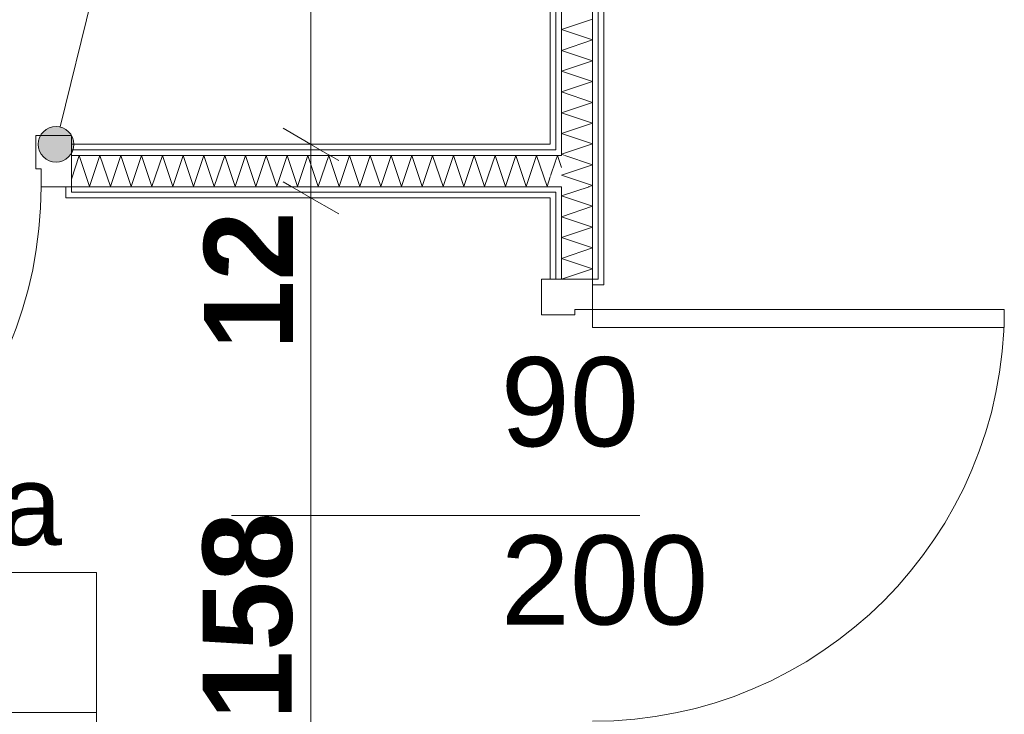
# Model space of a CAD drawing. Extents: x -7314 to 11761, y 144 to 9383.
# Tile 63 of 193: x 1204 to 1425, y 3851 to 4007. Entities that reach past the tile are written whole.
import ezdxf
from ezdxf.xclip import XClip

# ---------------------------------------------------------------- set-up
doc = ezdxf.new("R2010")
doc.units = 0
doc.header["$MEASUREMENT"] = 0
doc.header["$XCLIPFRAME"] = 0
doc.linetypes.add('Wipeout_Contour', pattern=[20000, 0, -20000])
for name, color, linetype in [('FORMA - Arch 01 - 220-A Ściany', 7, 'Continuous'), ('FORMA - Arch 02 - Strefy', 7, 'Continuous'), ('FORMA - Arch 04 - Wymiary i opisy ppoż', 7, 'Continuous'), ('FORMA - Arch 04 - Wymiary ogólne', 7, 'Continuous')]:
    doc.layers.add(name, color=color, linetype=linetype)
doc.styles.add('STYL_AUTOMATYCZNY_2', font='arial.ttf')
doc.styles.add('STYL_AUTOMATYCZNY_9', font='arial.ttf')
pattern_1 = [(0, (4185.3, -5972.398), (0, 7.5), [0, -7.5])]

# ---------------------------------------------------------------- blocks, each defined once
blk = doc.blocks.new('*X48')
at = {"layer": 'FORMA - Arch 01 - 220-A Ściany', "color": 7, "linetype": 'Continuous', "lineweight": 5, "ltscale": 0.025}
for p, q in [((1332.54, 4007.27), (1325.54, 4004.94)), ((1325.54, 4004.94), (1332.54, 4002.6)), ((1332.54, 4002.6), (1325.54, 4000.27)), ((1325.54, 4000.27), (1332.54, 3997.94)), ((1332.54, 3997.94), (1325.54, 3995.6)), ((1325.54, 3995.6), (1332.54, 3993.27)), ((1332.54, 3993.27), (1325.54, 3990.94)), ((1325.54, 3990.94), (1332.54, 3988.6)), ((1332.54, 3988.6), (1325.54, 3986.27)), ((1325.54, 3986.27), (1332.54, 3983.94)), ((1332.54, 3983.94), (1325.54, 3981.6)), ((1325.54, 3981.6), (1332.54, 3979.27)), ((1332.54, 3979.27), (1325.54, 3976.94)), ((1325.54, 3976.94), (1326.29, 3976.69))]:
    blk.add_line(p, q, dxfattribs=at)
blk = doc.blocks.new('*X49')
at = {"layer": 'FORMA - Arch 01 - 220-A Ściany', "color": 7, "linetype": 'Continuous', "lineweight": 5, "ltscale": 0.025}
for p, q in [((1326.29, 3976.69), (1332.54, 3974.6)), ((1332.54, 3974.6), (1325.54, 3972.27)), ((1325.54, 3972.27), (1332.54, 3969.94)), ((1332.54, 3969.94), (1331.79, 3969.69))]:
    blk.add_line(p, q, dxfattribs=at)
blk = doc.blocks.new('*X51')
at = {"layer": 'FORMA - Arch 01 - 220-A Ściany', "color": 7, "linetype": 'Continuous', "lineweight": 5, "ltscale": 0.025}
for p, q in [((1331.79, 3969.69), (1325.54, 3967.6)), ((1325.54, 3967.6), (1332.54, 3965.27)), ((1332.54, 3965.27), (1325.54, 3962.94)), ((1325.54, 3962.94), (1332.54, 3960.6)), ((1332.54, 3960.6), (1325.54, 3958.27)), ((1325.54, 3958.27), (1332.54, 3955.94)), ((1332.54, 3955.94), (1325.54, 3953.6)), ((1325.54, 3953.6), (1332.54, 3951.27)), ((1332.54, 3951.27), (1325.54, 3948.94)), ((1325.54, 3948.94), (1325.59, 3948.92))]:
    blk.add_line(p, q, dxfattribs=at)
blk = doc.blocks.new('*X57')
at = {"layer": 'FORMA - Arch 01 - 220-A Ściany', "color": 7, "linetype": 'Continuous', "lineweight": 5, "ltscale": 0.025}
blk.add_line((1324.29, 3975.66), (1323.04, 3971.91), dxfattribs=at)
blk = doc.blocks.new('*X58')
at = {"layer": 'FORMA - Arch 01 - 220-A Ściany', "color": 7, "linetype": 'Continuous', "lineweight": 5, "ltscale": 0.025}
for p, q in [((1324.63, 3976.69), (1324.29, 3975.66)), ((1325.54, 3973.96), (1324.63, 3976.69))]:
    blk.add_line(p, q, dxfattribs=at)
blk = doc.blocks.new('*X61')
at = {"layer": 'FORMA - Arch 01 - 220-A Ściany', "color": 7, "linetype": 'Continuous', "lineweight": 5, "ltscale": 0.025}
for p, q in [((1217.3, 3976.69), (1215.54, 3971.4)), ((1219.63, 3969.69), (1217.3, 3976.69)), ((1221.97, 3976.69), (1219.63, 3969.69)), ((1224.3, 3969.69), (1221.97, 3976.69)), ((1226.63, 3976.69), (1224.3, 3969.69)), ((1228.97, 3969.69), (1226.63, 3976.69)), ((1231.3, 3976.69), (1228.97, 3969.69)), ((1233.63, 3969.69), (1231.3, 3976.69)), ((1235.97, 3976.69), (1233.63, 3969.69)), ((1238.3, 3969.69), (1235.97, 3976.69)), ((1240.63, 3976.69), (1238.3, 3969.69)), ((1242.97, 3969.69), (1240.63, 3976.69)), ((1245.3, 3976.69), (1242.97, 3969.69)), ((1247.63, 3969.69), (1245.3, 3976.69)), ((1249.97, 3976.69), (1247.63, 3969.69)), ((1252.3, 3969.69), (1249.97, 3976.69)), ((1254.63, 3976.69), (1252.3, 3969.69)), ((1256.97, 3969.69), (1254.63, 3976.69)), ((1259.3, 3976.69), (1256.97, 3969.69)), ((1261.63, 3969.69), (1259.3, 3976.69)), ((1263.97, 3976.69), (1261.63, 3969.69)), ((1266.3, 3969.69), (1263.97, 3976.69)), ((1268.63, 3976.69), (1266.3, 3969.69)), ((1270.97, 3969.69), (1268.63, 3976.69)), ((1273.3, 3976.69), (1270.97, 3969.69)), ((1275.63, 3969.69), (1273.3, 3976.69)), ((1277.97, 3976.69), (1275.63, 3969.69)), ((1280.3, 3969.69), (1277.97, 3976.69)), ((1282.63, 3976.69), (1280.3, 3969.69)), ((1284.97, 3969.69), (1282.63, 3976.69)), ((1287.3, 3976.69), (1284.97, 3969.69)), ((1289.63, 3969.69), (1287.3, 3976.69)), ((1291.97, 3976.69), (1289.63, 3969.69)), ((1294.3, 3969.69), (1291.97, 3976.69)), ((1296.63, 3976.69), (1294.3, 3969.69)), ((1298.97, 3969.69), (1296.63, 3976.69)), ((1301.3, 3976.69), (1298.97, 3969.69)), ((1303.63, 3969.69), (1301.3, 3976.69)), ((1305.97, 3976.69), (1303.63, 3969.69)), ((1308.3, 3969.69), (1305.97, 3976.69)), ((1310.63, 3976.69), (1308.3, 3969.69)), ((1312.97, 3969.69), (1310.63, 3976.69)), ((1315.3, 3976.69), (1312.97, 3969.69)), ((1317.63, 3969.69), (1315.3, 3976.69)), ((1319.97, 3976.69), (1317.63, 3969.69)), ((1322.3, 3969.69), (1319.97, 3976.69)), ((1323.04, 3971.91), (1322.3, 3969.69))]:
    blk.add_line(p, q, dxfattribs=at)
blk = doc.blocks.new('Rysunek_1_1', base_point=(4185.3, -5972.4))
at = {"layer": 'FORMA - Arch 01 - 220-A Ściany', "color": 7, "linetype": 'Continuous', "lineweight": 13, "ltscale": 0.025}
blk.add_arc((1332.54, 3942.12), 92.4, 270, 0, dxfattribs=at)
at = {"color": 254, "linetype": 'Wipeout_Contour', "lineweight": 0, "ltscale": 17135.906397}
blk.add_wipeout([(1333.79, 3948.92), (1335.04, 3948.92), (1335.04, 4192.43), (1333.79, 4192.43)], dxfattribs=at).dxf.layer = 'FORMA - Arch 01 - 220-A Ściany'
at = {"color": 254, "linetype": 'Wipeout_Contour', "lineweight": 0, "ltscale": 21054.851086}
blk.add_wipeout([(1323.04, 4192.43), (914.04, 4192.43), (914.04, 3979.19), (954.04, 3979.19), (1323.04, 3979.19)], dxfattribs=at).dxf.layer = 'FORMA - Arch 02 - Strefy'
at = {"color": 254, "linetype": 'Wipeout_Contour', "lineweight": 0, "ltscale": 16202.681538}
blk.add_wipeout([(1323.04, 3809.13), (1323.04, 3967.19), (914.04, 3967.19), (914.04, 3809.13)], dxfattribs=at).dxf.layer = 'FORMA - Arch 02 - Strefy'
at = {"layer": 'FORMA - Arch 01 - 220-A Ściany', "linetype": 'Continuous', "lineweight": 5}
h = blk.add_hatch(dxfattribs=at)
h.set_pattern_fill('Gips_0001', style=0, pattern_type=2)
h.set_pattern_definition(pattern_1)
h.paths.add_polyline_path([(1333.79, 3948.92), (1335.04, 3948.92), (1335.04, 4192.43), (1333.79, 4192.43)])
at = {"layer": 'FORMA - Arch 01 - 220-A Ściany', "color": 7, "linetype": 'Continuous', "lineweight": 15, "ltscale": 0.025}
blk.add_line((1251.51, 3895.92), (1343.13, 3895.92), dxfattribs=at)
at = {"layer": 'FORMA - Arch 01 - 220-A Ściany', "color": 7, "linetype": 'Continuous', "lineweight": 13, "ltscale": 0.025}
blk.add_arc((1116.34, 3969.68), 92.4, 270, 0, dxfattribs=at)
at = {"layer": 'FORMA - Arch 02 - Strefy', "color": 7, "linetype": 'Continuous', "lineweight": 13, "ltscale": 0.025}
for p, q in [((1073.71, 3883.11), (1221.17, 3883.11)), ((1221.17, 3883.11), (1221.17, 3851.68)), ((1221.17, 3851.68), (1073.71, 3851.68)), ((1073.71, 3851.68), (1221.17, 3851.68)), ((1221.17, 3851.68), (1221.17, 3820.25))]:
    blk.add_line(p, q, dxfattribs=at)
at = {"layer": 'FORMA - Arch 04 - Wymiary i opisy ppoż', "color": 1, "linetype": 'Continuous', "lineweight": 13, "ltscale": 0.025}
blk.add_line((1213.05, 3983.07), (1220.17, 4012.19), dxfattribs=at)
at = {"layer": 'FORMA - Arch 02 - Strefy', "color": 7, "linetype": 'Continuous', "lineweight": 13, "insert": (1073.71, 3907.28), "char_height": 18, "attachment_point": 1, "style": 'STYL_AUTOMATYCZNY_2'}
blk.add_mtext('\\A1;{\\pql;\\pt0,460;\\fArial|b0|i0|c238|p0;\\W1.000000;komunikacja\\fArial|b0|i0|c238|p0;\\W1.000000;\\A1{\\H.66x;\\S^  ;}\\fArial|b0|i0|c238|p0;\\W1.000000;\\fArial|b0|i0|c238|p0;\\W1.000000;\\A1{\\H.66x;\\S^  ;}}', dxfattribs=at)
at = {"layer": 'FORMA - Arch 04 - Wymiary ogólne', "color": 154, "linetype": 'Continuous', "lineweight": 13, "char_height": 20, "attachment_point": 7, "rotation": 90, "style": 'STYL_AUTOMATYCZNY_9'}
for s, insert, width in [('\\A1;{\\pql;\\fArial|b1|i0|c238|p0;\\W1.000000;12}', (1265.31, 3933.06), 30.509), ('\\A1;{\\pql;\\fArial|b1|i0|c238|p0;\\W1.000000;158}', (1265.31, 3850.02), 45.7634)]:
    blk.add_mtext(s, dxfattribs=dict(at, insert=insert, width=width))
at = {"color": 254, "linetype": 'Wipeout_Contour', "lineweight": 0, "ltscale": 17179.967231}
blk.add_wipeout([(1324.29, 3979.19), (1324.29, 4192.43), (1323.04, 4192.43), (1323.04, 3979.19)], dxfattribs=at).dxf.layer = 'FORMA - Arch 01 - 220-A Ściany'
at = {"color": 254, "linetype": 'Wipeout_Contour', "lineweight": 0, "ltscale": 16731.100338}
blk.add_wipeout([(1324.29, 3967.19), (1324.29, 3968.43), (1323.04, 3968.43), (1323.04, 3967.19)], dxfattribs=at).dxf.layer = 'FORMA - Arch 01 - 220-A Ściany'
at = {"layer": 'FORMA - Arch 01 - 220-A Ściany', "linetype": 'Continuous', "lineweight": 5}
h = blk.add_hatch(dxfattribs=at)
h.set_pattern_fill('Gips_0001', style=0, pattern_type=2)
h.set_pattern_definition(pattern_1)
h.paths.add_polyline_path([(1324.29, 3979.19), (1324.29, 4192.43), (1323.04, 4192.43), (1323.04, 3979.19)])
h = blk.add_hatch(dxfattribs=at)
h.set_pattern_fill('Gips_0001', style=0, pattern_type=2)
h.set_pattern_definition(pattern_1)
h.paths.add_polyline_path([(1324.29, 3967.19), (1324.29, 3968.43), (1323.04, 3968.43), (1323.04, 3967.19)])
at = {"color": 254, "linetype": 'Wipeout_Contour', "lineweight": 0, "ltscale": 17134.348483}
blk.add_wipeout([(1332.54, 3948.92), (1333.79, 3948.92), (1333.79, 4192.43), (1332.54, 4192.43)], dxfattribs=at).dxf.layer = 'FORMA - Arch 01 - 220-A Ściany'
at = {"layer": 'FORMA - Arch 01 - 220-A Ściany', "linetype": 'Continuous', "lineweight": 5}
h = blk.add_hatch(dxfattribs=at)
h.set_pattern_fill('Gips_0001', style=0, pattern_type=2)
h.set_pattern_definition(pattern_1)
h.paths.add_polyline_path([(1332.54, 3948.92), (1333.79, 3948.92), (1333.79, 4192.43), (1332.54, 4192.43)])
at = {"color": 254, "linetype": 'Wipeout_Contour', "lineweight": 0, "ltscale": 16771.895963}
blk.add_wipeout([(1324.29, 3977.94), (1324.29, 3979.19), (1323.04, 3979.19), (1323.04, 3977.94)], dxfattribs=at).dxf.layer = 'FORMA - Arch 01 - 220-A Ściany'
at = {"color": 254, "linetype": 'Wipeout_Contour', "lineweight": 0, "ltscale": 16737.425953}
blk.add_wipeout([(1325.54, 3968.43), (1325.54, 3969.68), (1324.29, 3969.68), (1324.29, 3968.43)], dxfattribs=at).dxf.layer = 'FORMA - Arch 01 - 220-A Ściany'
at = {"color": 254, "linetype": 'Wipeout_Contour', "lineweight": 0, "ltscale": 16694.083622}
blk.add_wipeout([(1323.04, 3967.19), (1323.04, 3948.92), (1324.29, 3948.92), (1324.29, 3967.19)], dxfattribs=at).dxf.layer = 'FORMA - Arch 01 - 220-A Ściany'
at = {"layer": 'FORMA - Arch 01 - 220-A Ściany', "linetype": 'Continuous', "lineweight": 5}
h = blk.add_hatch(dxfattribs=at)
h.set_pattern_fill('Gips_0001', style=0, pattern_type=2)
h.set_pattern_definition(pattern_1)
h.paths.add_polyline_path([(1324.29, 3977.94), (1324.29, 3979.19), (1323.04, 3979.19), (1323.04, 3977.94)])
h = blk.add_hatch(dxfattribs=at)
h.set_pattern_fill('Gips_0001', style=0, pattern_type=2)
h.set_pattern_definition(pattern_1)
h.paths.add_polyline_path([(1325.54, 3968.43), (1325.54, 3969.68), (1324.29, 3969.68), (1324.29, 3968.43)])
h = blk.add_hatch(dxfattribs=at)
h.set_pattern_fill('Gips_0001', style=0, pattern_type=2)
h.set_pattern_definition(pattern_1)
h.paths.add_polyline_path([(1323.04, 3967.19), (1323.04, 3948.92), (1324.29, 3948.92), (1324.29, 3967.19)])
at = {"layer": 'FORMA - Arch 01 - 220-A Ściany', "color": 7, "linetype": 'Continuous', "lineweight": 15, "ltscale": 0.025, "flags": 128}
for points in [[(1323.04, 4192.43), (1323.04, 3979.19)], [(1323.04, 3967.19), (1323.04, 3948.92)]]:
    blk.add_lwpolyline(points, dxfattribs=at)
at = {"color": 254, "linetype": 'Wipeout_Contour', "lineweight": 0, "ltscale": 17179.137654}
blk.add_wipeout([(1325.54, 3977.94), (1325.54, 4192.43), (1324.29, 4192.43), (1324.29, 3977.94)], dxfattribs=at).dxf.layer = 'FORMA - Arch 01 - 220-A Ściany'
at = {"color": 254, "linetype": 'Wipeout_Contour', "lineweight": 0, "ltscale": 16698.041293}
blk.add_wipeout([(1324.29, 3968.43), (1324.29, 3948.92), (1325.54, 3948.92), (1325.54, 3968.43)], dxfattribs=at).dxf.layer = 'FORMA - Arch 01 - 220-A Ściany'
at = {"layer": 'FORMA - Arch 01 - 220-A Ściany', "linetype": 'Continuous', "lineweight": 5}
h = blk.add_hatch(dxfattribs=at)
h.set_pattern_fill('Gips_0001', style=0, pattern_type=2)
h.set_pattern_definition(pattern_1)
h.paths.add_polyline_path([(1325.54, 3977.94), (1325.54, 4192.43), (1324.29, 4192.43), (1324.29, 3977.94)])
h = blk.add_hatch(dxfattribs=at)
h.set_pattern_fill('Gips_0001', style=0, pattern_type=2)
h.set_pattern_definition(pattern_1)
h.paths.add_polyline_path([(1324.29, 3968.43), (1324.29, 3948.92), (1325.54, 3948.92), (1325.54, 3968.43)])
at = {"layer": 'FORMA - Arch 01 - 220-A Ściany', "color": 7, "linetype": 'Continuous', "lineweight": 13, "ltscale": 0.025}
for p, q in [((1323.04, 3968.43), (1324.29, 3968.43)), ((1324.29, 3968.43), (1324.29, 3948.92))]:
    blk.add_line(p, q, dxfattribs=at)
at = {"layer": 'FORMA - Arch 01 - 220-A Ściany', "color": 7, "linetype": 'Continuous', "lineweight": 15, "ltscale": 0.025}
blk.add_line((1324.29, 3948.92), (1323.04, 3948.92), dxfattribs=at)
at = {"color": 254, "linetype": 'Wipeout_Contour', "lineweight": 0, "ltscale": 16768.73127}
blk.add_wipeout([(1325.54, 3976.69), (1325.54, 3977.94), (1324.29, 3977.94), (1324.29, 3976.69)], dxfattribs=at).dxf.layer = 'FORMA - Arch 01 - 220-A Ściany'
at = {"layer": 'FORMA - Arch 01 - 220-A Ściany', "linetype": 'Continuous', "lineweight": 5}
h = blk.add_hatch(dxfattribs=at)
h.set_pattern_fill('Gips_0001', style=0, pattern_type=2)
h.set_pattern_definition(pattern_1)
h.paths.add_polyline_path([(1325.54, 3976.69), (1325.54, 3977.94), (1324.29, 3977.94), (1324.29, 3976.69)])
at = {"layer": 'FORMA - Arch 01 - 220-A Ściany', "color": 7, "linetype": 'Continuous', "lineweight": 13, "ltscale": 0.025}
for p, q in [((1324.29, 4192.43), (1324.29, 3977.94)), ((1324.29, 3977.94), (1323.04, 3977.94))]:
    blk.add_line(p, q, dxfattribs=at)
at = {"color": 254, "linetype": 'Wipeout_Contour', "lineweight": 0, "ltscale": 17181.8712}
blk.add_wipeout([(1332.54, 3976.69), (1332.54, 4192.43), (1325.54, 4192.43), (1325.54, 3976.69)], dxfattribs=at).dxf.layer = 'FORMA - Arch 01 - 220-A Ściany'
at = {"color": 7, "linetype": 'Continuous', "lineweight": 13, "ltscale": 0.025}
blk.add_blockref('*X48', (0, 0), dxfattribs=at)
at = {"color": 254, "linetype": 'Wipeout_Contour', "lineweight": 0, "ltscale": 16758.309548}
blk.add_wipeout([(1332.54, 3969.68), (1332.54, 3976.69), (1325.54, 3976.69), (1325.54, 3969.68)], dxfattribs=at).dxf.layer = 'FORMA - Arch 01 - 220-A Ściany'
at = {"layer": 'FORMA - Arch 01 - 220-A Ściany', "color": 7, "linetype": 'Continuous', "lineweight": 13, "ltscale": 0.025}
for p, q in [((1325.54, 4192.43), (1325.54, 3976.69)), ((1332.54, 3976.69), (1332.54, 4192.43)), ((1325.54, 3976.69), (1324.29, 3976.69))]:
    blk.add_line(p, q, dxfattribs=at)
at = {"color": 7, "linetype": 'Continuous', "lineweight": 13, "ltscale": 0.025}
blk.add_blockref('*X49', (0, 0), dxfattribs=at)
at = {"color": 254, "linetype": 'Wipeout_Contour', "lineweight": 0, "ltscale": 16767.151719}
blk.add_wipeout([(1324.29, 3976.69), (1324.29, 3977.94), (1323.04, 3977.94), (1323.04, 3976.69)], dxfattribs=at).dxf.layer = 'FORMA - Arch 01 - 220-A Ściany'
at = {"color": 254, "linetype": 'Wipeout_Contour', "lineweight": 0, "ltscale": 16705.66068}
blk.add_wipeout([(1325.54, 3969.68), (1325.54, 3948.92), (1332.54, 3948.92), (1332.54, 3969.68)], dxfattribs=at).dxf.layer = 'FORMA - Arch 01 - 220-A Ściany'
at = {"layer": 'FORMA - Arch 01 - 220-A Ściany', "linetype": 'Continuous', "lineweight": 5}
h = blk.add_hatch(dxfattribs=at)
h.set_pattern_fill('Gips_0001', style=0, pattern_type=2)
h.set_pattern_definition(pattern_1)
h.paths.add_polyline_path([(1324.29, 3976.69), (1324.29, 3977.94), (1323.04, 3977.94), (1323.04, 3976.69)])
at = {"layer": 'FORMA - Arch 01 - 220-A Ściany', "color": 7, "linetype": 'Continuous', "lineweight": 13, "ltscale": 0.025}
for p, q in [((1332.54, 3969.68), (1332.54, 3976.69)), ((1324.29, 3969.68), (1325.54, 3969.68)), ((1325.54, 3969.68), (1325.54, 3948.92))]:
    blk.add_line(p, q, dxfattribs=at)
at = {"layer": 'FORMA - Arch 01 - 220-A Ściany', "color": 7, "linetype": 'Continuous', "lineweight": 15, "ltscale": 0.025}
blk.add_line((1325.54, 3948.92), (1324.29, 3948.92), dxfattribs=at)
at = {"color": 7, "linetype": 'Continuous', "lineweight": 13, "ltscale": 0.025}
blk.add_blockref('*X51', (0, 0), dxfattribs=at)
at = {"color": 254, "linetype": 'Wipeout_Contour', "lineweight": 0, "ltscale": 16705.756595}
blk.add_wipeout([(1215.54, 3979.19), (1215.54, 3977.94), (1323.04, 3977.94), (1323.04, 3979.19)], dxfattribs=at).dxf.layer = 'FORMA - Arch 01 - 220-A Ściany'
at = {"color": 254, "linetype": 'Wipeout_Contour', "lineweight": 0, "ltscale": 16751.496926}
blk.add_wipeout([(1324.29, 3969.68), (1324.29, 3976.69), (1323.04, 3976.69), (1323.04, 3969.68)], dxfattribs=at).dxf.layer = 'FORMA - Arch 01 - 220-A Ściany'
at = {"color": 254, "linetype": 'Wipeout_Contour', "lineweight": 0, "ltscale": 20838.551343}
blk.add_wipeout([(1335.04, 3947.67), (1335.04, 3948.92), (1333.79, 3948.92), (1332.54, 3948.92), (1332.54, 3947.67)], dxfattribs=at).dxf.layer = 'FORMA - Arch 01 - 220-A Ściany'
at = {"layer": 'FORMA - Arch 01 - 220-A Ściany', "linetype": 'Continuous', "lineweight": 5}
h = blk.add_hatch(dxfattribs=at)
h.set_pattern_fill('Gips_0001', style=0, pattern_type=2)
h.set_pattern_definition(pattern_1)
h.paths.add_polyline_path([(1215.54, 3979.19), (1215.54, 3977.94), (1323.04, 3977.94), (1323.04, 3979.19)])
h = blk.add_hatch(dxfattribs=at)
h.set_pattern_fill('Gips_0001', style=0, pattern_type=2)
h.set_pattern_definition(pattern_1)
h.paths.add_polyline_path([(1335.04, 3947.67), (1335.04, 3948.92), (1333.79, 3948.92), (1332.54, 3948.92), (1332.54, 3947.67)])
at = {"layer": 'FORMA - Arch 01 - 220-A Ściany', "color": 7, "linetype": 'Continuous', "lineweight": 13, "ltscale": 0.025}
for p, q in [((1333.79, 3948.92), (1333.79, 4192.43)), ((1332.54, 3948.92), (1332.54, 3969.68)), ((1333.79, 3948.92), (1332.54, 3948.92))]:
    blk.add_line(p, q, dxfattribs=at)
at = {"layer": 'FORMA - Arch 01 - 220-A Ściany', "color": 7, "linetype": 'Continuous', "lineweight": 15, "ltscale": 0.025}
for p, q in [((1332.54, 3948.92), (1325.54, 3948.92)), ((1332.54, 3948.92), (1332.54, 3947.67)), ((1332.54, 3947.67), (1335.04, 3947.67)), ((1335.04, 3948.92), (1335.04, 3947.67)), ((1335.04, 3948.92), (1335.04, 3947.67))]:
    blk.add_line(p, q, dxfattribs=at)
at = {"layer": 'FORMA - Arch 01 - 220-A Ściany', "color": 7, "linetype": 'Continuous', "lineweight": 15, "ltscale": 0.025, "flags": 128}
for points in [[(1335.04, 3948.92), (1335.04, 4192.43)], [(1323.04, 3979.19), (1215.54, 3979.19)]]:
    blk.add_lwpolyline(points, dxfattribs=at)
at = {"layer": 'FORMA - Arch 04 - Wymiary ogólne', "color": 154, "linetype": 'Continuous', "lineweight": 13, "ltscale": 0.025}
for p, q in [((1269.31, 3979.19), (1269.31, 4192.43)), ((1278.68, 3979.19), (1259.93, 3979.19))]:
    blk.add_line(p, q, dxfattribs=at)
at = {"color": 7, "linetype": 'Continuous', "lineweight": 13, "ltscale": 0.025}
blk.add_blockref('*X57', (0, 0), dxfattribs=at)
at = {"color": 254, "linetype": 'Wipeout_Contour', "lineweight": 0, "ltscale": 16735.843448}
blk.add_wipeout([(1324.29, 3968.43), (1324.29, 3969.68), (1323.04, 3969.68), (1323.04, 3968.43)], dxfattribs=at).dxf.layer = 'FORMA - Arch 01 - 220-A Ściany'
at = {"layer": 'FORMA - Arch 01 - 220-A Ściany', "linetype": 'Continuous', "lineweight": 5}
h = blk.add_hatch(dxfattribs=at)
h.set_pattern_fill('Gips_0001', style=0, pattern_type=2)
h.set_pattern_definition(pattern_1)
h.paths.add_polyline_path([(1324.29, 3968.43), (1324.29, 3969.68), (1323.04, 3969.68), (1323.04, 3968.43)])
at = {"color": 254, "linetype": 'Wipeout_Contour', "lineweight": 0, "ltscale": 16700.993496}
blk.add_wipeout([(1323.04, 3977.94), (1215.54, 3977.94), (1215.54, 3976.69), (1323.04, 3976.69)], dxfattribs=at).dxf.layer = 'FORMA - Arch 01 - 220-A Ściany'
at = {"color": 254, "linetype": 'Wipeout_Contour', "lineweight": 0, "ltscale": 24967.439367}
blk.add_wipeout([(1321.04, 3948.92), (1321.04, 3940.92), (1328.54, 3940.92), (1328.54, 3942.12), (1332.54, 3942.12), (1332.54, 3948.92)], dxfattribs=at).dxf.layer = 'FORMA - Arch 01 - 220-A Ściany'
at = {"layer": 'FORMA - Arch 01 - 220-A Ściany', "linetype": 'Continuous', "lineweight": 5}
h = blk.add_hatch(dxfattribs=at)
h.set_pattern_fill('Gips_0001', style=0, pattern_type=2)
h.set_pattern_definition(pattern_1)
h.paths.add_polyline_path([(1323.04, 3977.94), (1215.54, 3977.94), (1215.54, 3976.69), (1323.04, 3976.69)])
at = {"layer": 'FORMA - Arch 01 - 220-A Ściany', "color": 7, "linetype": 'Continuous', "lineweight": 15, "ltscale": 0.025}
for p, q in [((1215.54, 3977.94), (1215.54, 3979.19)), ((1321.04, 3948.92), (1332.54, 3948.92)), ((1321.04, 3940.92), (1321.04, 3948.92)), ((1324.29, 3948.92), (1323.04, 3948.92)), ((1324.29, 3948.92), (1323.04, 3948.92)), ((1325.54, 3948.92), (1324.29, 3948.92)), ((1325.54, 3948.92), (1324.29, 3948.92)), ((1332.54, 3948.92), (1325.54, 3948.92)), ((1332.54, 3948.92), (1325.54, 3948.92)), ((1332.54, 3947.67), (1335.04, 3947.67)), ((1328.54, 3940.92), (1321.04, 3940.92)), ((1328.54, 3942.12), (1328.54, 3940.92))]:
    blk.add_line(p, q, dxfattribs=at)
at = {"layer": 'FORMA - Arch 01 - 220-A Ściany', "color": 7, "linetype": 'Continuous', "lineweight": 13, "ltscale": 0.025}
for p, q in [((1323.04, 3977.94), (1215.54, 3977.94)), ((1324.29, 3977.94), (1323.04, 3977.94))]:
    blk.add_line(p, q, dxfattribs=at)
at = {"color": 254, "linetype": 'Wipeout_Contour', "lineweight": 0, "ltscale": 16753.077953}
blk.add_wipeout([(1325.54, 3969.68), (1325.54, 3976.69), (1324.29, 3976.69), (1324.29, 3969.68)], dxfattribs=at).dxf.layer = 'FORMA - Arch 01 - 220-A Ściany'
at = {"color": 254, "linetype": 'Wipeout_Contour', "lineweight": 0, "ltscale": 16664.79842}
blk.add_wipeout([(1215.54, 3967.19), (1323.04, 3967.19), (1323.04, 3968.43), (1215.54, 3968.43)], dxfattribs=at).dxf.layer = 'FORMA - Arch 01 - 220-A Ściany'
at = {"color": 254, "linetype": 'Wipeout_Contour', "lineweight": 0, "ltscale": 16698.43546}
blk.add_wipeout([(1424.94, 3942.12), (1332.54, 3942.12), (1332.54, 3938.12), (1424.94, 3938.12)], dxfattribs=at).dxf.layer = 'FORMA - Arch 01 - 220-A Ściany'
at = {"layer": 'FORMA - Arch 01 - 220-A Ściany', "linetype": 'Continuous', "lineweight": 5}
h = blk.add_hatch(dxfattribs=at)
h.set_pattern_fill('Gips_0001', style=0, pattern_type=2)
h.set_pattern_definition(pattern_1)
h.paths.add_polyline_path([(1215.54, 3967.19), (1323.04, 3967.19), (1323.04, 3968.43), (1215.54, 3968.43)])
at = {"layer": 'FORMA - Arch 01 - 220-A Ściany', "color": 7, "linetype": 'Continuous', "lineweight": 13, "ltscale": 0.025}
for p, q in [((1325.54, 3976.69), (1324.29, 3976.69)), ((1324.29, 3969.68), (1325.54, 3969.68)), ((1424.94, 3942.12), (1332.54, 3942.12)), ((1332.54, 3942.12), (1332.54, 3938.12)), ((1424.94, 3938.12), (1424.94, 3942.12)), ((1332.54, 3938.12), (1424.94, 3938.12))]:
    blk.add_line(p, q, dxfattribs=at)
at = {"layer": 'FORMA - Arch 01 - 220-A Ściany', "color": 7, "linetype": 'Continuous', "lineweight": 15, "ltscale": 0.025}
for p, q in [((1332.54, 3948.92), (1332.54, 3942.12)), ((1332.54, 3942.12), (1328.54, 3942.12))]:
    blk.add_line(p, q, dxfattribs=at)
at = {"layer": 'FORMA - Arch 04 - Wymiary ogólne', "color": 154, "linetype": 'Continuous', "lineweight": 13, "ltscale": 0.025}
for p, q in [((1278.68, 3967.19), (1259.93, 3967.19)), ((1269.31, 3809.13), (1269.31, 3967.19))]:
    blk.add_line(p, q, dxfattribs=at)
at = {"color": 7, "linetype": 'Continuous', "lineweight": 13, "ltscale": 0.025}
blk.add_blockref('*X58', (0, 0), dxfattribs=at)
at = {"layer": 'FORMA - Arch 01 - 220-A Ściany', "color": 7, "linetype": 'Continuous', "lineweight": 13, "insert": (1311.89, 3865.59), "char_height": 20, "attachment_point": 7, "style": 'STYL_AUTOMATYCZNY_2'}
blk.add_mtext('\\A1;{\\pql;\\pt0;\\fArial|b0|i0|c238|p0;\\W1.000000;200\\fArial|b0|i0|c238|p0;\\W1.000000;\\A1{\\H.66x;\\S^  ;}\\fArial|b0|i0|c238|p0;\\W1.000000;\\fArial|b0|i0|c238|p0;\\W1.000000;}', dxfattribs=at)
at = {"color": 254, "linetype": 'Wipeout_Contour', "lineweight": 0, "ltscale": 16669.560474}
blk.add_wipeout([(1215.54, 3969.68), (1215.54, 3968.43), (1323.04, 3968.43), (1323.04, 3969.68)], dxfattribs=at).dxf.layer = 'FORMA - Arch 01 - 220-A Ściany'
at = {"layer": 'FORMA - Arch 01 - 220-A Ściany', "linetype": 'Continuous', "lineweight": 5}
h = blk.add_hatch(dxfattribs=at)
h.set_pattern_fill('Gips_0001', style=0, pattern_type=2)
h.set_pattern_definition(pattern_1)
h.paths.add_polyline_path([(1215.54, 3969.68), (1215.54, 3968.43), (1323.04, 3968.43), (1323.04, 3969.68)])
at = {"layer": 'FORMA - Arch 01 - 220-A Ściany', "color": 7, "linetype": 'Continuous', "lineweight": 13, "ltscale": 0.025}
blk.add_line((1323.04, 3968.43), (1324.29, 3968.43), dxfattribs=at)
at = {"color": 254, "linetype": 'Wipeout_Contour', "lineweight": 0, "ltscale": 16685.276355}
blk.add_wipeout([(1215.54, 3969.68), (1323.04, 3969.68), (1323.04, 3976.69), (1215.54, 3976.69)], dxfattribs=at).dxf.layer = 'FORMA - Arch 01 - 220-A Ściany'
at = {"layer": 'FORMA - Arch 01 - 220-A Ściany', "color": 7, "linetype": 'Continuous', "lineweight": 15, "ltscale": 0.025}
blk.add_line((1215.54, 3976.69), (1215.54, 3977.94), dxfattribs=at)
at = {"layer": 'FORMA - Arch 01 - 220-A Ściany', "color": 7, "linetype": 'Continuous', "lineweight": 13, "ltscale": 0.025}
for p, q in [((1323.04, 3976.69), (1215.54, 3976.69)), ((1324.29, 3976.69), (1323.04, 3976.69)), ((1323.04, 3969.68), (1324.29, 3969.68))]:
    blk.add_line(p, q, dxfattribs=at)
at = {"layer": 'FORMA - Arch 04 - Wymiary ogólne', "color": 154, "linetype": 'Continuous', "lineweight": 13, "ltscale": 0.025}
for p, q in [((1263.06, 3982.79), (1275.56, 3975.58)), ((1269.31, 3967.19), (1269.31, 3979.19)), ((1263.06, 3970.79), (1275.56, 3963.58))]:
    blk.add_line(p, q, dxfattribs=at)
at = {"color": 7, "linetype": 'Continuous', "lineweight": 13, "ltscale": 0.025}
blk.add_blockref('*X61', (0, 0), dxfattribs=at)
at = {"layer": 'FORMA - Arch 01 - 220-A Ściany', "color": 7, "linetype": 'Continuous', "lineweight": 13, "insert": (1311.89, 3905.59), "char_height": 20, "attachment_point": 7, "style": 'STYL_AUTOMATYCZNY_2'}
blk.add_mtext('\\A1;{\\pql;\\pt0;\\fArial|b0|i0|c238|p0;\\W1.000000;90\\fArial|b0|i0|c238|p0;\\W1.000000;\\A1{\\H.66x;\\S^  ;}\\fArial|b0|i0|c238|p0;\\W1.000000;\\fArial|b0|i0|c238|p0;\\W1.000000;}', dxfattribs=at)
at = {"color": 254, "linetype": 'Wipeout_Contour', "lineweight": 0, "ltscale": 20751.237751}
blk.add_wipeout([(1215.54, 3967.19), (1215.54, 3968.43), (1215.54, 3969.68), (1214.29, 3969.68), (1214.29, 3967.19)], dxfattribs=at).dxf.layer = 'FORMA - Arch 01 - 220-A Ściany'
at = {"layer": 'FORMA - Arch 01 - 220-A Ściany', "linetype": 'Continuous', "lineweight": 5}
h = blk.add_hatch(dxfattribs=at)
h.set_pattern_fill('Gips_0001', style=0, pattern_type=2)
h.set_pattern_definition(pattern_1)
h.paths.add_polyline_path([(1215.54, 3967.19), (1215.54, 3968.43), (1215.54, 3969.68), (1214.29, 3969.68), (1214.29, 3967.19)])
at = {"layer": 'FORMA - Arch 01 - 220-A Ściany', "color": 7, "linetype": 'Continuous', "lineweight": 15, "ltscale": 0.025}
for p, q in [((1215.54, 3969.68), (1215.54, 3976.69)), ((1214.29, 3969.68), (1214.29, 3967.19)), ((1215.54, 3969.68), (1214.29, 3969.68)), ((1215.54, 3967.19), (1214.29, 3967.19)), ((1215.54, 3967.19), (1214.29, 3967.19))]:
    blk.add_line(p, q, dxfattribs=at)
at = {"layer": 'FORMA - Arch 01 - 220-A Ściany', "color": 7, "linetype": 'Continuous', "lineweight": 13, "ltscale": 0.025}
for p, q in [((1215.54, 3969.68), (1323.04, 3969.68)), ((1215.54, 3968.43), (1215.54, 3969.68)), ((1215.54, 3968.43), (1323.04, 3968.43))]:
    blk.add_line(p, q, dxfattribs=at)
at = {"layer": 'FORMA - Arch 01 - 220-A Ściany', "color": 7, "linetype": 'Continuous', "lineweight": 15, "ltscale": 0.025, "flags": 128}
blk.add_lwpolyline([(1215.54, 3967.19), (1323.04, 3967.19)], dxfattribs=at)
at = {"color": 254, "linetype": 'Wipeout_Contour', "lineweight": 0, "ltscale": 24930.634273}
blk.add_wipeout([(1207.54, 3981.18), (1207.54, 3973.69), (1208.74, 3973.69), (1208.74, 3969.68), (1215.54, 3969.68), (1215.54, 3981.18)], dxfattribs=at).dxf.layer = 'FORMA - Arch 01 - 220-A Ściany'
at = {"layer": 'FORMA - Arch 04 - Wymiary i opisy ppoż', "linetype": 'Continuous', "lineweight": 13}
blk.add_hatch(color=1, dxfattribs=at).paths.add_polyline_path([(1208.1, 3979.19), (1208.4, 3977.65), (1209.27, 3976.36), (1210.57, 3975.49), (1212.1, 3975.19), (1213.63, 3975.49), (1214.92, 3976.36), (1215.79, 3977.65), (1216.1, 3979.19), (1215.79, 3980.72), (1214.92, 3982.01), (1213.63, 3982.88), (1212.1, 3983.19), (1210.57, 3982.88), (1209.27, 3982.01), (1208.4, 3980.72)])
at = {"layer": 'FORMA - Arch 01 - 220-A Ściany', "color": 7, "linetype": 'Continuous', "lineweight": 15, "ltscale": 0.025}
for p, q in [((1207.54, 3981.18), (1207.54, 3973.69)), ((1215.54, 3981.18), (1207.54, 3981.18)), ((1215.54, 3969.68), (1215.54, 3981.18)), ((1215.54, 3977.94), (1215.54, 3979.19)), ((1215.54, 3977.94), (1215.54, 3979.19)), ((1215.54, 3976.69), (1215.54, 3977.94)), ((1215.54, 3976.69), (1215.54, 3977.94)), ((1215.54, 3969.68), (1215.54, 3976.69)), ((1215.54, 3969.68), (1215.54, 3976.69)), ((1207.54, 3973.69), (1208.74, 3973.69)), ((1208.74, 3973.69), (1208.74, 3969.68)), ((1208.74, 3969.68), (1215.54, 3969.68)), ((1214.29, 3969.68), (1214.29, 3967.19))]:
    blk.add_line(p, q, dxfattribs=at)
at = {"layer": 'FORMA - Arch 04 - Wymiary i opisy ppoż', "color": 1, "linetype": 'Continuous', "lineweight": 13, "ltscale": 0.025}
blk.add_circle((1212.1, 3979.19), 4, dxfattribs=at)

msp = doc.modelspace()

# ---------------------------------------------------------------- block references
at = {"lineweight": 20}
ref = msp.add_blockref('Rysunek_1_1', (4185.29965, -5972.39804), dxfattribs=at)
XClip(ref).set_block_clipping_path([(254.0251470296, 246.5573808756), (9689.7973583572, 9358.9497337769)])

doc.saveas('drawing.dxf')
